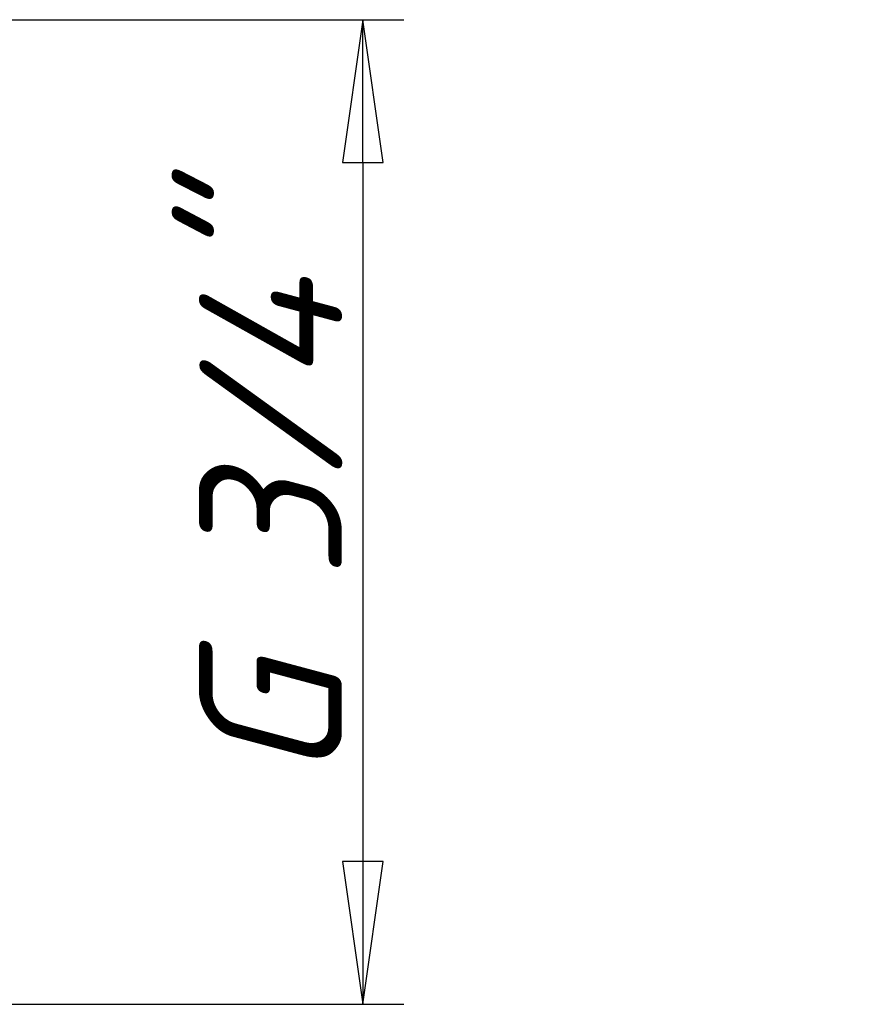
# Model space of a CAD drawing. Header units: millimetres. Extents: x -134 to 755, y -69 to 356.
# Tile 7 of 20: x 88 to 109, y 117 to 141. Entities that reach past the tile are written whole.
import ezdxf

# ---------------------------------------------------------------- set-up
doc = ezdxf.new("R2010")
doc.units = ezdxf.units.MM
doc.layers.add('Размер (ГОСТ)', color=7, linetype='Continuous', lineweight=25)
doc.styles.add('Обычный текст (ГОСТ)', font='GOST Common Italic.ttf')
doc.dimstyles.new('Обычный (ГОСТ)', dxfattribs={"dimtxt": 3.5, "dimasz": 3.5, "dimexe": 1, "dimexo": 0, "dimgap": 0.5, "dimtad": 1, "dimrnd": 1e-08, "dimtxsty": 'Обычный текст (ГОСТ)', "dimblk": 'Filled-1', "dimcen": 0.09, "dimdle": 15, "dimclrd": 256, "dimclre": 256, "dimclrt": 256, "dimazin": 2, "dimtfac": 0.714286, "dimtdec": 3, "dimtmove": 0, "dimatfit": 3, "dimfxl": 1, "dimtolj": 1, "dimlwd": 25, "dimlwe": 25, "dimarcsym": 0})

# ---------------------------------------------------------------- blocks, each defined once
blk = doc.blocks.new('Filled-1')
at = {"color": 0}
for p, q in [((0, 0), (-1, 0.1429)), ((-1, 0.1429), (-1, -0.1429)), ((-1, 0), (0, 0)), ((-1, -0.1429), (0, 0))]:
    blk.add_line(p, q, dxfattribs=at)
at = {"color": 0, "flags": 128}
blk.add_lwpolyline([(-1, -0.1429), (0, 0), (-1, 0.1429), (-1, -0.1429)], dxfattribs=at)
at = {"color": 0}
blk.add_solid([(-1, -0.1429), (0, 0), (-1, 0.1429), (-1, -0.1429)], dxfattribs=at)
blk = doc.blocks.new('*D12')
at = {"layer": 'Defpoints', "color": 0, "linetype": 'Continuous', "transparency": 16777216}
for p in [(84.043, 140.861), (83.152, 116.731), (96.78, 116.731)]:
    blk.add_point(p, dxfattribs=at)
at = {"layer": 'Размер (ГОСТ)', "linetype": 'Continuous', "lineweight": 25, "transparency": 16777216}
for p, q in [((84.043, 140.861), (97.78, 140.861)), ((96.78, 137.361), (96.78, 120.231)), ((83.152, 116.731), (97.78, 116.731))]:
    blk.add_line(p, q, dxfattribs=at)
at = {"layer": 'Размер (ГОСТ)', "linetype": 'Continuous', "lineweight": 25, "transparency": 16777216, "xscale": 3.5, "yscale": 3.5, "zscale": 3.5}
for p, rotation in [((96.78, 140.861), 90), ((96.78, 116.731), 270)]:
    blk.add_blockref('Filled-1', p, dxfattribs=dict(at, rotation=rotation))
at = {"layer": 'Размер (ГОСТ)', "linetype": 'Continuous', "lineweight": 25, "transparency": 16777216, "insert": (92.777, 120.088), "char_height": 3.5, "attachment_point": 1, "rotation": 90, "style": 'Обычный текст (ГОСТ)'}
blk.add_mtext('\\A1; \\fGOST Common|b0|i1;\\H3.5000;G 3/4"', dxfattribs=at)

msp = doc.modelspace()

# ---------------------------------------------------------------- dimensions: what is measured, and where the dimension line sits
at = {"layer": 'Размер (ГОСТ)', "linetype": 'Continuous', "lineweight": 25}
dim = msp.add_linear_dim(base=(96.7795, 116.7307), p1=(84.0427, 140.8607), p2=(83.1523, 116.7307), angle=90, text=' \\fGOST Common|b0|i1;\\H3.5000;G 3/4"', dimstyle='Обычный (ГОСТ)', override={"dimgap": 0.5, "dimdec": 2, "dimtol": 0, "dimlim": 0, "dimtp": 0, "dimtm": 0, "dimtdec": 3, "dimtofl": 0, "dimatfit": 1}, dxfattribs=at)
dim.commit()
dim.dimension.update_dxf_attribs({"geometry": '*D12', "text_midpoint": (96.7795, 128.0742), "dimtype": 160})

doc.saveas('drawing.dxf')
